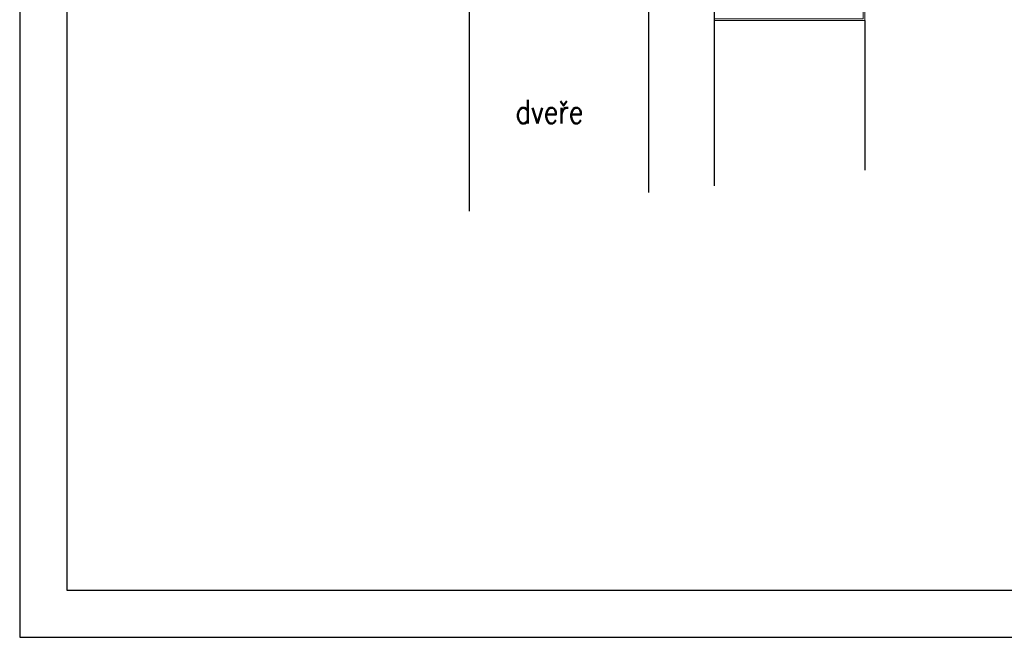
# Model space of a CAD drawing. Header units: millimetres. Extents: x -637441 to -130928, y -380379 to -53767.
# Tile 133 of 193: x -370166 to -364935, y -160594 to -157315. Entities that reach past the tile are written whole.
import ezdxf

# ---------------------------------------------------------------- set-up
doc = ezdxf.new("R2010")
doc.units = ezdxf.units.MM
doc.header["$LTSCALE"] = 10
for name, color, linetype, lineweight in [('CKFORMATY', 7, 'Continuous', 25), ('CKTEXTY_MALE', 7, 'Continuous', 25), ('MB-inne', 8, 'Continuous', 9)]:
    doc.layers.add(name, color=color, linetype=linetype, lineweight=lineweight)
doc.layers.add('Okna-Dveře', color=7, linetype='Continuous')
doc.layers.add('SLABĚ', color=7, linetype='Continuous')
doc.styles.get("Standard").update_dxf_attribs({"font": 'simplex.shx', "width": 0.8})

# ---------------------------------------------------------------- blocks, each defined once
blk = doc.blocks.new('FORM_a3')
for p, q in [((0, 29.7), (0, 0)), ((0.5, 29.2), (0.5, 0.5)), ((0.5, 0.5), (41.5, 0.5)), ((0, 0), (42, 0))]:
    blk.add_line(p, q)

msp = doc.modelspace()

# ---------------------------------------------------------------- linework, layer by layer
at = {"color": 7}
msp.add_line((-365675.875, -157319.587), (-365675.875, -158113.554), dxfattribs=at)
at = {"layer": 'MB-inne', "color": 1, "linetype": 'ByBlock'}
msp.add_lwpolyline([(-365675.875, -157319.587), (-365675.869, -157054.586, 0.4142223), (-365690.869, -157039.585), (-365750.868, -157039.585), (-365750.868, -157049.585), (-365690.797, -157049.585, -0.41431569), (-365685.797, -157054.586), (-365685.872, -157309.585), (-366475.897, -157309.6), (-366475.897, -157319.6)], format="xyb", close=True, dxfattribs=at)
at = {"layer": 'Okna-Dveře'}
for p, q in [((-366825.897, -157169.62), (-366825.897, -158232.457)), ((-366475.897, -157169.62), (-366475.897, -158196.27))]:
    msp.add_line(p, q, dxfattribs=at)
at = {"layer": 'SLABĚ'}
msp.add_line((-367775.897, -158330.68), (-367775.897, -157169.62), dxfattribs=at)

# ---------------------------------------------------------------- block references
at = {"layer": 'CKFORMATY', "xscale": 500, "yscale": 500, "zscale": 500}
msp.add_blockref('FORM_a3', (-370166.389, -160593.794), dxfattribs=at)

# ---------------------------------------------------------------- texts
at = {"layer": 'CKTEXTY_MALE', "color": 7, "width": 0.8}
msp.add_text('dveře', height=125, dxfattribs=at).set_placement((-367531.895, -157865.567))

doc.saveas('drawing.dxf')
